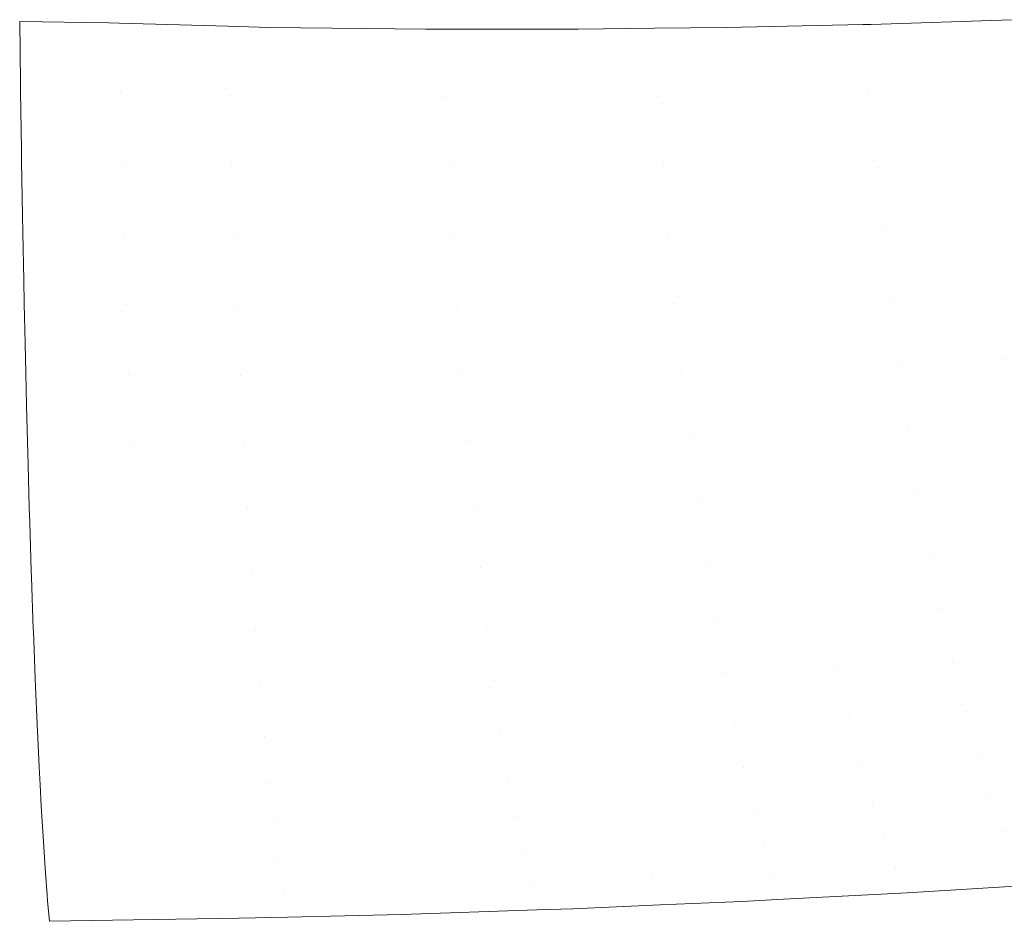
# Model space of a CAD drawing. Header units: centimetres. Extents: x -68 to 68, y -30 to 21.
# Tile 15 of 27: x 63.95 to 65.46, y -0.67 to 0.71. Entities that reach past the tile are written whole.
import ezdxf

# ---------------------------------------------------------------- set-up
doc = ezdxf.new("R2010")
doc.units = ezdxf.units.CM
doc.header["$LTSCALE"] = 2.54
doc.layers.add('Lucido design-1', color=7, linetype='Continuous')

# ---------------------------------------------------------------- blocks, each defined once
blk = doc.blocks.new('Gruppo-1')
at = {"color": 1, "linetype": 'Continuous', "lineweight": 9}
for points, invisible_edges in [([(64.0831, 0.7069, 162.2317), (63.9459, 0.709, 162.2266), (63.9471, 0.6153, 162.2221)], 8), ([(63.9471, 0.6153, 162.2221), (64.101, 0.5994, 162.2264), (64.0831, 0.7069, 162.2317)], 11), ([(64.101, 0.5994, 162.2264), (64.099, 0.7064, 162.2325), (64.0831, 0.7069, 162.2317)], 9), ([(64.266, 0.7019, 162.2417), (64.099, 0.7064, 162.2325), (64.101, 0.5994, 162.2264)], 10), ([(64.101, 0.5994, 162.2264), (64.2688, 0.5948, 162.2347), (64.266, 0.7019, 162.2417)], 11), ([(64.3302, 0.7001, 162.2453), (64.266, 0.7019, 162.2417), (64.2688, 0.5948, 162.2347)], 10), ([(64.3302, 0.7001, 162.2453), (64.2688, 0.5948, 162.2347), (64.6014, 0.5919, 162.26)], 11), ([(64.6014, 0.5919, 162.26), (64.571, 0.6976, 162.2648), (64.3302, 0.7001, 162.2453)], 9), ([(64.6014, 0.5919, 162.26), (64.5969, 0.6975, 162.2675), (64.571, 0.6976, 162.2648)], 9), ([(64.8053, 0.6975, 162.2898), (64.5969, 0.6975, 162.2675), (64.6014, 0.5919, 162.26)], 10), ([(64.6014, 0.5919, 162.26), (64.929, 0.5937, 162.297), (64.8053, 0.6975, 162.2898)], 11), ([(64.929, 0.5937, 162.297), (64.9226, 0.6987, 162.3056), (64.8053, 0.6975, 162.2898)], 9), ([(65.0335, 0.6999, 162.3204), (64.9226, 0.6987, 162.3056), (64.929, 0.5937, 162.297)], 10), ([(65.0335, 0.6999, 162.3204), (64.929, 0.5937, 162.297), (65.2516, 0.6005, 162.3459)], 11), ([(65.2516, 0.6005, 162.3459), (65.2434, 0.7044, 162.3544), (65.0335, 0.6999, 162.3204)], 9), ([(65.256, 0.7047, 162.3564), (65.2434, 0.7044, 162.3544), (65.2516, 0.6005, 162.3459)], 10), ([(65.2516, 0.6005, 162.3459), (65.5692, 0.6125, 162.4072), (65.4722, 0.7119, 162.3975)], 11), ([(65.4722, 0.7119, 162.3975), (65.256, 0.7047, 162.3564), (65.2516, 0.6005, 162.3459)], 10), ([(63.9471, 0.6153, 162.2221), (63.9473, 0.6019, 162.2205), (64.101, 0.5994, 162.2264)], 10), ([(65.5692, 0.6125, 162.4072), (65.2516, 0.6005, 162.3459), (65.2611, 0.4956, 162.3301)], 11), ([(65.2611, 0.4956, 162.3301), (65.581, 0.5085, 162.3912), (65.5692, 0.6125, 162.4072)], 11), ([(64.101, 0.5994, 162.2264), (63.9473, 0.6019, 162.2205), (63.9485, 0.5125, 162.2103)], 9), ([(63.9485, 0.5125, 162.2103), (64.1035, 0.4911, 162.2125), (64.101, 0.5994, 162.2264)], 11), ([(64.2688, 0.5948, 162.2347), (64.101, 0.5994, 162.2264), (64.1035, 0.4911, 162.2125)], 11), ([(64.1035, 0.4911, 162.2125), (64.2722, 0.4871, 162.2203), (64.2688, 0.5948, 162.2347)], 11), ([(64.6014, 0.5919, 162.26), (64.2688, 0.5948, 162.2347), (64.2722, 0.4871, 162.2203)], 11), ([(64.2722, 0.4871, 162.2203), (64.6067, 0.4851, 162.2451), (64.6014, 0.5919, 162.26)], 11), ([(64.929, 0.5937, 162.297), (64.6014, 0.5919, 162.26), (64.6067, 0.4851, 162.2451)], 11), ([(64.6067, 0.4851, 162.2451), (64.9363, 0.4878, 162.2815), (64.929, 0.5937, 162.297)], 11), ([(65.2516, 0.6005, 162.3459), (64.929, 0.5937, 162.297), (64.9363, 0.4878, 162.2815)], 11), ([(64.9363, 0.4878, 162.2815), (65.2611, 0.4956, 162.3301), (65.2516, 0.6005, 162.3459)], 11), ([(63.9485, 0.5125, 162.2103), (63.9489, 0.4933, 162.2068), (64.1035, 0.4911, 162.2125)], 10), ([(65.581, 0.5085, 162.3912), (65.2611, 0.4956, 162.3301), (65.272, 0.3905, 162.3065)], 11), ([(65.272, 0.3905, 162.3065), (65.5945, 0.4044, 162.3676), (65.581, 0.5085, 162.3912)], 11), ([(64.1035, 0.4911, 162.2125), (63.9489, 0.4933, 162.2068), (63.9502, 0.411, 162.1915)], 9), ([(63.9502, 0.411, 162.1915), (64.1062, 0.3823, 162.1903), (64.1035, 0.4911, 162.2125)], 11), ([(64.2722, 0.4871, 162.2203), (64.1035, 0.4911, 162.2125), (64.1062, 0.3823, 162.1903)], 11), ([(64.1062, 0.3823, 162.1903), (64.276, 0.3789, 162.1978), (64.2722, 0.4871, 162.2203)], 11), ([(64.6067, 0.4851, 162.2451), (64.2722, 0.4871, 162.2203), (64.276, 0.3789, 162.1978)], 11), ([(64.276, 0.3789, 162.1978), (64.6128, 0.3779, 162.2221), (64.6067, 0.4851, 162.2451)], 11), ([(64.9363, 0.4878, 162.2815), (64.6067, 0.4851, 162.2451), (64.6128, 0.3779, 162.2221)], 11), ([(64.6128, 0.3779, 162.2221), (64.9448, 0.3817, 162.2581), (64.9363, 0.4878, 162.2815)], 11), ([(65.2611, 0.4956, 162.3301), (64.9363, 0.4878, 162.2815), (64.9448, 0.3817, 162.2581)], 11), ([(64.9448, 0.3817, 162.2581), (65.272, 0.3905, 162.3065), (65.2611, 0.4956, 162.3301)], 11), ([(63.9502, 0.411, 162.1915), (63.9507, 0.3842, 162.1847), (64.1062, 0.3823, 162.1903)], 10), ([(65.5945, 0.4044, 162.3676), (65.272, 0.3905, 162.3065), (65.2843, 0.286, 162.275)], 11), ([(65.2843, 0.286, 162.275), (65.6096, 0.3011, 162.3363), (65.5945, 0.4044, 162.3676)], 11), ([(64.1062, 0.3823, 162.1903), (63.9507, 0.3842, 162.1847), (63.9521, 0.3112, 162.1659)], 9), ([(63.9521, 0.3112, 162.1659), (64.1094, 0.2739, 162.1597), (64.1062, 0.3823, 162.1903)], 11), ([(64.276, 0.3789, 162.1978), (64.1062, 0.3823, 162.1903), (64.1094, 0.2739, 162.1597)], 11), ([(64.1094, 0.2739, 162.1597), (64.2804, 0.2712, 162.1669), (64.276, 0.3789, 162.1978)], 11), ([(64.6128, 0.3779, 162.2221), (64.276, 0.3789, 162.1978), (64.2804, 0.2712, 162.1669)], 11), ([(64.9448, 0.3817, 162.2581), (64.6128, 0.3779, 162.2221), (64.6196, 0.2713, 162.1908)], 11), ([(64.6196, 0.2713, 162.1908), (64.9543, 0.2762, 162.2267), (64.9448, 0.3817, 162.2581)], 11), ([(65.272, 0.3905, 162.3065), (64.9448, 0.3817, 162.2581), (64.9543, 0.2762, 162.2267)], 11), ([(64.9543, 0.2762, 162.2267), (65.2843, 0.286, 162.275), (65.272, 0.3905, 162.3065)], 11), ([(64.2804, 0.2712, 162.1669), (64.6196, 0.2713, 162.1908), (64.6128, 0.3779, 162.2221)], 11), ([(63.9521, 0.3112, 162.1659), (63.9529, 0.2755, 162.1541), (64.1094, 0.2739, 162.1597)], 10), ([(65.4627, 0.1906, 162.2647), (65.6096, 0.3011, 162.3363), (65.2843, 0.286, 162.275)], 11), ([(64.1094, 0.2739, 162.1597), (63.9529, 0.2755, 162.1541), (63.9542, 0.2137, 162.1336)], 9), ([(63.9542, 0.2137, 162.1336), (64.113, 0.1669, 162.1205), (64.1094, 0.2739, 162.1597)], 11), ([(64.2804, 0.2712, 162.1669), (64.1094, 0.2739, 162.1597), (64.113, 0.1669, 162.1205)], 11), ([(64.9543, 0.2762, 162.2267), (64.6196, 0.2713, 162.1908), (64.6273, 0.1661, 162.1513)], 11), ([(64.6273, 0.1661, 162.1513), (64.9648, 0.1722, 162.1871), (64.9543, 0.2762, 162.2267)], 11), ([(65.2843, 0.286, 162.275), (64.9543, 0.2762, 162.2267), (64.9648, 0.1722, 162.1871)], 11), ([(64.9648, 0.1722, 162.1871), (65.2979, 0.1832, 162.2356), (65.2843, 0.286, 162.275)], 11), ([(65.2843, 0.286, 162.275), (65.2979, 0.1832, 162.2356), (65.4627, 0.1906, 162.2647)], 11), ([(64.113, 0.1669, 162.1205), (64.2853, 0.1649, 162.1275), (64.2804, 0.2712, 162.1669)], 11), ([(64.6196, 0.2713, 162.1908), (64.2804, 0.2712, 162.1669), (64.2853, 0.1649, 162.1275)], 11), ([(64.2853, 0.1649, 162.1275), (64.6273, 0.1661, 162.1513), (64.6196, 0.2713, 162.1908)], 11), ([(63.9542, 0.2137, 162.1336), (63.9553, 0.1682, 162.1149), (64.113, 0.1669, 162.1205)], 10), ([(65.2979, 0.1832, 162.2356), (64.9648, 0.1722, 162.1871), (64.9763, 0.0706, 162.1395)], 11), ([(64.9763, 0.0706, 162.1395), (65.3127, 0.0828, 162.1883), (65.2979, 0.1832, 162.2356)], 11), ([(65.4627, 0.1906, 162.2647), (65.2979, 0.1832, 162.2356), (65.3127, 0.0828, 162.1883)], 11), ([(65.3127, 0.0828, 162.1883), (65.4791, 0.0909, 162.2177), (65.4627, 0.1906, 162.2647)], 11), ([(64.113, 0.1669, 162.1205), (63.9553, 0.1682, 162.1149), (63.9564, 0.1189, 162.0948)], 9), ([(64.1168, 0.0623, 162.0729), (64.113, 0.1669, 162.1205), (63.9564, 0.1189, 162.0948)], 11), ([(64.2853, 0.1649, 162.1275), (64.113, 0.1669, 162.1205), (64.1168, 0.0623, 162.0729)], 11), ([(64.9648, 0.1722, 162.1871), (64.6273, 0.1661, 162.1513), (64.6357, 0.0634, 162.1035)], 11), ([(64.6357, 0.0634, 162.1035), (64.9763, 0.0706, 162.1395), (64.9648, 0.1722, 162.1871)], 11), ([(64.1168, 0.0623, 162.0729), (64.2907, 0.061, 162.0798), (64.2853, 0.1649, 162.1275)], 11), ([(64.6273, 0.1661, 162.1513), (64.2853, 0.1649, 162.1275), (64.2907, 0.061, 162.0798)], 11), ([(64.2907, 0.061, 162.0798), (64.6357, 0.0634, 162.1035), (64.6273, 0.1661, 162.1513)], 11), ([(63.9564, 0.1189, 162.0948), (63.9579, 0.0632, 162.0674), (64.1168, 0.0623, 162.0729)], 10), ([(65.3127, 0.0828, 162.1883), (64.9763, 0.0706, 162.1395), (64.9888, -0.0275, 162.0841)], 11), ([(64.9888, -0.0275, 162.0841), (65.3286, -0.0141, 162.1334), (65.3127, 0.0828, 162.1883)], 11), ([(65.4791, 0.0909, 162.2177), (65.3127, 0.0828, 162.1883), (65.3286, -0.0141, 162.1334)], 11), ([(65.3286, -0.0141, 162.1334), (65.4969, -0.0055, 162.1631), (65.4791, 0.0909, 162.2177)], 11), ([(64.1168, 0.0623, 162.0729), (63.9579, 0.0632, 162.0674), (63.9588, 0.0272, 162.0497)], 9), ([(63.9588, 0.0272, 162.0497), (63.9607, -0.0385, 162.0116), (64.1168, 0.0623, 162.0729)], 10), ([(64.1168, 0.0623, 162.0729), (63.9607, -0.0385, 162.0116), (64.2964, -0.0396, 162.0239)], 11), ([(64.2964, -0.0396, 162.0239), (64.2907, 0.061, 162.0798), (64.1168, 0.0623, 162.0729)], 11), ([(64.6357, 0.0634, 162.1035), (64.2907, 0.061, 162.0798), (64.2964, -0.0396, 162.0239)], 11), ([(64.2964, -0.0396, 162.0239), (64.6447, -0.0359, 162.0478), (64.6357, 0.0634, 162.1035)], 11), ([(64.9763, 0.0706, 162.1395), (64.6357, 0.0634, 162.1035), (64.6447, -0.0359, 162.0478)], 11), ([(64.6447, -0.0359, 162.0478), (64.9888, -0.0275, 162.0841), (64.9763, 0.0706, 162.1395)], 11), ([(65.3286, -0.0141, 162.1334), (64.9888, -0.0275, 162.0841), (65.002, -0.1214, 162.0213)], 11), ([(65.002, -0.1214, 162.0213), (65.3455, -0.1068, 162.0713), (65.3286, -0.0141, 162.1334)], 11), ([(65.4969, -0.0055, 162.1631), (65.3286, -0.0141, 162.1334), (65.3455, -0.1068, 162.0713)], 11), ([(65.3455, -0.1068, 162.0713), (65.5157, -0.0976, 162.1013), (65.4969, -0.0055, 162.1631)], 11), ([(64.9888, -0.0275, 162.0841), (64.6447, -0.0359, 162.0478), (64.6543, -0.1309, 161.9845)], 11), ([(64.6543, -0.1309, 161.9845), (65.002, -0.1214, 162.0213), (64.9888, -0.0275, 162.0841)], 11), ([(64.2964, -0.0396, 162.0239), (63.9607, -0.0385, 162.0116), (63.9614, -0.0611, 161.9986)], 9), ([(64.3026, -0.1358, 161.9603), (64.2964, -0.0396, 162.0239), (63.9614, -0.0611, 161.9986)], 11), ([(64.6447, -0.0359, 162.0478), (64.2964, -0.0396, 162.0239), (64.3026, -0.1358, 161.9603)], 11), ([(64.3026, -0.1358, 161.9603), (64.6543, -0.1309, 161.9845), (64.6447, -0.0359, 162.0478)], 11), ([(63.9614, -0.0611, 161.9986), (63.9638, -0.1359, 161.9481), (64.3026, -0.1358, 161.9603)], 10), ([(65.5157, -0.0976, 162.1013), (65.3455, -0.1068, 162.0713), (65.3633, -0.1944, 162.0024)], 11), ([(65.3633, -0.1944, 162.0024), (65.5355, -0.1846, 162.0329), (65.5157, -0.0976, 162.1013)], 11), ([(65.3455, -0.1068, 162.0713), (65.002, -0.1214, 162.0213), (65.0158, -0.2101, 161.9516)], 11), ([(65.0158, -0.2101, 161.9516), (65.3633, -0.1944, 162.0024), (65.3455, -0.1068, 162.0713)], 11), ([(64.3026, -0.1358, 161.9603), (63.9638, -0.1359, 161.9481), (63.9641, -0.1454, 161.9417)], 9), ([(64.3091, -0.2268, 161.8895), (64.3026, -0.1358, 161.9603), (63.9641, -0.1454, 161.9417)], 11), ([(64.6543, -0.1309, 161.9845), (64.3026, -0.1358, 161.9603), (64.3091, -0.2268, 161.8895)], 11), ([(64.3091, -0.2268, 161.8895), (64.6644, -0.2208, 161.9142), (64.6543, -0.1309, 161.9845)], 11), ([(65.002, -0.1214, 162.0213), (64.6543, -0.1309, 161.9845), (64.6644, -0.2208, 161.9142)], 11), ([(64.6644, -0.2208, 161.9142), (65.0158, -0.2101, 161.9516), (65.002, -0.1214, 162.0213)], 11), ([(63.9641, -0.1454, 161.9417), (63.9669, -0.2256, 161.8795), (64.3091, -0.2268, 161.8895)], 10), ([(65.2065, -0.2852, 161.8998), (65.3633, -0.1944, 162.0024), (65.0158, -0.2101, 161.9516)], 11), ([(65.2065, -0.2852, 161.8998), (65.3818, -0.2762, 161.9273), (65.3633, -0.1944, 162.0024)], 11), ([(65.5355, -0.1846, 162.0329), (65.3633, -0.1944, 162.0024), (65.3818, -0.2762, 161.9273)], 11), ([(65.3818, -0.2762, 161.9273), (65.5561, -0.2659, 161.9583), (65.5355, -0.1846, 162.0329)], 11), ([(65.0158, -0.2101, 161.9516), (64.6644, -0.2208, 161.9142), (64.675, -0.3048, 161.8374)], 11), ([(64.675, -0.3048, 161.8374), (65.0303, -0.293, 161.8757), (65.0158, -0.2101, 161.9516)], 11), ([(65.0158, -0.2101, 161.9516), (65.0303, -0.293, 161.8757), (65.2065, -0.2852, 161.8998)], 11), ([(63.9669, -0.2256, 161.8795), (63.967, -0.2281, 161.8772), (64.3091, -0.2268, 161.8895)], 10), ([(64.3091, -0.2268, 161.8895), (63.967, -0.2281, 161.8772), (63.9698, -0.3011, 161.8121)], 9), ([(63.9698, -0.3011, 161.8121), (64.3159, -0.3118, 161.8121), (64.3091, -0.2268, 161.8895)], 11), ([(64.6644, -0.2208, 161.9142), (64.3091, -0.2268, 161.8895), (64.3159, -0.3118, 161.8121)], 11), ([(64.3159, -0.3118, 161.8121), (64.675, -0.3048, 161.8374), (64.6644, -0.2208, 161.9142)], 11), ([(65.5561, -0.2659, 161.9583), (65.3818, -0.2762, 161.9273), (65.4008, -0.3516, 161.8468)], 11), ([(65.4008, -0.3516, 161.8468), (65.5773, -0.3407, 161.8785), (65.5561, -0.2659, 161.9583)], 11), ([(65.2065, -0.2852, 161.8998), (65.0303, -0.293, 161.8757), (65.0452, -0.3694, 161.7941)], 11), ([(65.0452, -0.3694, 161.7941), (65.2235, -0.3611, 161.8187), (65.2065, -0.2852, 161.8998)], 11), ([(65.3818, -0.2762, 161.9273), (65.2065, -0.2852, 161.8998), (65.2235, -0.3611, 161.8187)], 11), ([(65.2235, -0.3611, 161.8187), (65.4008, -0.3516, 161.8468), (65.3818, -0.2762, 161.9273)], 11), ([(63.9698, -0.3011, 161.8121), (63.9704, -0.3138, 161.7991), (64.3159, -0.3118, 161.8121)], 10), ([(65.0303, -0.293, 161.8757), (64.675, -0.3048, 161.8374), (64.6858, -0.3822, 161.755)], 11), ([(64.6858, -0.3822, 161.755), (65.0452, -0.3694, 161.7941), (65.0303, -0.293, 161.8757)], 11), ([(64.3159, -0.3118, 161.8121), (63.9704, -0.3138, 161.7991), (63.9729, -0.3718, 161.7399)], 9), ([(63.9729, -0.3718, 161.7399), (64.3229, -0.3902, 161.7289), (64.3159, -0.3118, 161.8121)], 11), ([(64.675, -0.3048, 161.8374), (64.3159, -0.3118, 161.8121), (64.3229, -0.3902, 161.7289)], 11), ([(64.3229, -0.3902, 161.7289), (64.6858, -0.3822, 161.755), (64.675, -0.3048, 161.8374)], 11), ([(65.5773, -0.3407, 161.8785), (65.4008, -0.3516, 161.8468), (65.4203, -0.4201, 161.7617)], 11), ([(65.4203, -0.4201, 161.7617), (65.5988, -0.4088, 161.794), (65.5773, -0.3407, 161.8785)], 11), ([(65.2235, -0.3611, 161.8187), (65.0452, -0.3694, 161.7941), (65.0604, -0.4388, 161.7078)], 11), ([(65.0604, -0.4388, 161.7078), (65.2408, -0.4301, 161.733), (65.2235, -0.3611, 161.8187)], 11), ([(65.4008, -0.3516, 161.8468), (65.2235, -0.3611, 161.8187), (65.2408, -0.4301, 161.733)], 11), ([(65.2408, -0.4301, 161.733), (65.4203, -0.4201, 161.7617), (65.4008, -0.3516, 161.8468)], 11), ([(63.9729, -0.3718, 161.7399), (63.9739, -0.3929, 161.7153), (64.3229, -0.3902, 161.7289)], 10), ([(65.0452, -0.3694, 161.7941), (64.6858, -0.3822, 161.755), (64.6969, -0.4525, 161.6678)], 11), ([(64.6969, -0.4525, 161.6678), (65.0604, -0.4388, 161.7078), (65.0452, -0.3694, 161.7941)], 11), ([(64.3229, -0.3902, 161.7289), (63.9739, -0.3929, 161.7153), (63.976, -0.4373, 161.6633)], 9), ([(63.976, -0.4373, 161.6633), (64.33, -0.4613, 161.6409), (64.3229, -0.3902, 161.7289)], 11), ([(64.6858, -0.3822, 161.755), (64.3229, -0.3902, 161.7289), (64.33, -0.4613, 161.6409)], 11), ([(64.33, -0.4613, 161.6409), (64.6969, -0.4525, 161.6678), (64.6858, -0.3822, 161.755)], 11), ([(65.5988, -0.4088, 161.794), (65.4203, -0.4201, 161.7617), (65.4399, -0.4813, 161.6727)], 11), ([(65.4399, -0.4813, 161.6727), (65.6207, -0.4696, 161.7057), (65.5988, -0.4088, 161.794)], 11), ([(65.4203, -0.4201, 161.7617), (65.2408, -0.4301, 161.733), (65.2582, -0.4918, 161.6434)], 11), ([(65.2582, -0.4918, 161.6434), (65.4399, -0.4813, 161.6727), (65.4203, -0.4201, 161.7617)], 11), ([(63.976, -0.4373, 161.6633), (63.9774, -0.4648, 161.6265), (64.33, -0.4613, 161.6409)], 10), ([(65.0604, -0.4388, 161.7078), (64.6969, -0.4525, 161.6678), (64.7081, -0.5154, 161.5766)], 11), ([(64.7081, -0.5154, 161.5766), (65.0757, -0.5009, 161.6177), (65.0604, -0.4388, 161.7078)], 11), ([(65.2408, -0.4301, 161.733), (65.0604, -0.4388, 161.7078), (65.0757, -0.5009, 161.6177)], 11), ([(65.0757, -0.5009, 161.6177), (65.2582, -0.4918, 161.6434), (65.2408, -0.4301, 161.733)], 11), ([(64.6969, -0.4525, 161.6678), (64.33, -0.4613, 161.6409), (64.3372, -0.5249, 161.5488)], 11), ([(64.3372, -0.5249, 161.5488), (64.7081, -0.5154, 161.5766), (64.6969, -0.4525, 161.6678)], 11), ([(64.33, -0.4613, 161.6409), (63.9774, -0.4648, 161.6265), (63.9791, -0.4974, 161.5827)], 9), ([(63.9791, -0.4974, 161.5827), (64.3372, -0.5249, 161.5488), (64.33, -0.4613, 161.6409)], 11), ([(65.6207, -0.4696, 161.7057), (65.4399, -0.4813, 161.6727), (65.4596, -0.535, 161.5808)], 11), ([(65.4596, -0.535, 161.5808), (65.6425, -0.5229, 161.6144), (65.6207, -0.4696, 161.7057)], 11), ([(65.4399, -0.4813, 161.6727), (65.2582, -0.4918, 161.6434), (65.2757, -0.5458, 161.5509)], 11), ([(65.2757, -0.5458, 161.5509), (65.4596, -0.535, 161.5808), (65.4399, -0.4813, 161.6727)], 11), ([(63.9791, -0.4974, 161.5827), (63.981, -0.5291, 161.5337), (64.3372, -0.5249, 161.5488)], 10), ([(65.2582, -0.4918, 161.6434), (65.0757, -0.5009, 161.6177), (65.0911, -0.5553, 161.5245)], 11), ([(65.0911, -0.5553, 161.5245), (65.2757, -0.5458, 161.5509), (65.2582, -0.4918, 161.6434)], 11), ([(65.0757, -0.5009, 161.6177), (64.7081, -0.5154, 161.5766), (64.7194, -0.5705, 161.4823)], 11), ([(64.7194, -0.5705, 161.4823), (65.0911, -0.5553, 161.5245), (65.0757, -0.5009, 161.6177)], 11), ([(64.3372, -0.5249, 161.5488), (63.981, -0.5291, 161.5337), (63.9824, -0.5519, 161.4984)], 9), ([(64.3445, -0.5807, 161.4535), (64.3372, -0.5249, 161.5488), (63.9824, -0.5519, 161.4984)], 11), ([(64.7081, -0.5154, 161.5766), (64.3372, -0.5249, 161.5488), (64.3445, -0.5807, 161.4535)], 11), ([(64.3445, -0.5807, 161.4535), (64.7194, -0.5705, 161.4823), (64.7081, -0.5154, 161.5766)], 11), ([(65.6425, -0.5229, 161.6144), (65.4596, -0.535, 161.5808), (65.4791, -0.5812, 161.4868)], 11), ([(65.4596, -0.535, 161.5808), (65.2757, -0.5458, 161.5509), (65.2932, -0.5923, 161.4562)], 11), ([(65.2932, -0.5923, 161.4562), (65.4791, -0.5812, 161.4868), (65.4596, -0.535, 161.5808)], 11), ([(63.9824, -0.5519, 161.4984), (63.9846, -0.5855, 161.4378), (64.3445, -0.5807, 161.4535)], 10), ([(65.0911, -0.5553, 161.5245), (64.7194, -0.5705, 161.4823), (64.9188, -0.6106, 161.4058)], 11), ([(64.9188, -0.6106, 161.4058), (65.1064, -0.6021, 161.4292), (65.0911, -0.5553, 161.5245)], 11), ([(65.2757, -0.5458, 161.5509), (65.0911, -0.5553, 161.5245), (65.1064, -0.6021, 161.4292)], 11), ([(65.1064, -0.6021, 161.4292), (65.2932, -0.5923, 161.4562), (65.2757, -0.5458, 161.5509)], 11), ([(64.7194, -0.5705, 161.4823), (64.3445, -0.5807, 161.4535), (64.3517, -0.6286, 161.3562)], 11), ([(64.3517, -0.6286, 161.3562), (64.7305, -0.6178, 161.3859), (64.7194, -0.5705, 161.4823)], 11), ([(64.7194, -0.5705, 161.4823), (64.7305, -0.6178, 161.3859), (64.9188, -0.6106, 161.4058)], 11), ([(64.3445, -0.5807, 161.4535), (63.9846, -0.5855, 161.4378), (63.9856, -0.6004, 161.4109)], 9), ([(64.3517, -0.6286, 161.3562), (64.3445, -0.5807, 161.4535), (63.9856, -0.6004, 161.4109)], 11), ([(65.3116, -0.631, 161.3605), (65.4983, -0.6195, 161.3921), (65.4791, -0.5812, 161.4868), (65.2932, -0.5923, 161.4562)], 14), ([(63.9856, -0.6004, 161.4109), (63.9882, -0.6339, 161.3397), (64.3517, -0.6286, 161.3562)], 10), ([(65.0574, -0.6442, 161.3242), (65.1064, -0.6021, 161.4292), (64.9188, -0.6106, 161.4058)], 11), ([(65.0574, -0.6442, 161.3242), (65.1214, -0.6409, 161.3333), (65.1064, -0.6021, 161.4292)], 10), ([(65.2932, -0.5923, 161.4562), (65.1064, -0.6021, 161.4292), (65.1214, -0.6409, 161.3333)], 11), ([(65.1214, -0.6409, 161.3333), (65.3116, -0.631, 161.3605), (65.2932, -0.5923, 161.4562)], 10), ([(64.7305, -0.6178, 161.3859), (64.3517, -0.6286, 161.3562), (64.5339, -0.664, 161.2699)], 11), ([(64.5339, -0.664, 161.2699), (64.7415, -0.6571, 161.2888), (64.7305, -0.6178, 161.3859)], 10), ([(64.9188, -0.6106, 161.4058), (64.7305, -0.6178, 161.3859), (64.7973, -0.6553, 161.2939)], 11), ([(64.7305, -0.6178, 161.3859), (64.7415, -0.6571, 161.2888), (64.7973, -0.6553, 161.2939)], 9), ([(64.7973, -0.6553, 161.2939), (64.9317, -0.6496, 161.3095), (64.9188, -0.6106, 161.4058)], 10), ([(64.9188, -0.6106, 161.4058), (64.9317, -0.6496, 161.3095), (65.0574, -0.6442, 161.3242)], 9), ([(64.3517, -0.6286, 161.3562), (63.9882, -0.6339, 161.3397), (63.9889, -0.643, 161.3205)], 9), ([(64.2831, -0.6701, 161.2531), (64.3517, -0.6286, 161.3562), (63.9889, -0.643, 161.3205)], 11), ([(64.2831, -0.6701, 161.2531), (64.3587, -0.6683, 161.2582), (64.3517, -0.6286, 161.3562)], 10), ([(64.3517, -0.6286, 161.3562), (64.3587, -0.6683, 161.2582), (64.5339, -0.664, 161.2699)], 9), ([(63.9889, -0.643, 161.3205), (63.9917, -0.6747, 161.2405), (64.2831, -0.6701, 161.2531)], 8)]:
    blk.add_3dface(points, dxfattribs=dict(at, invisible_edges=invisible_edges))

msp = doc.modelspace()

# ---------------------------------------------------------------- block references
at = {"layer": 'Lucido design-1', "color": 1, "true_color": 0xff0000}
msp.add_blockref('Gruppo-1', (0, 0), dxfattribs=at)

doc.saveas('drawing.dxf')
